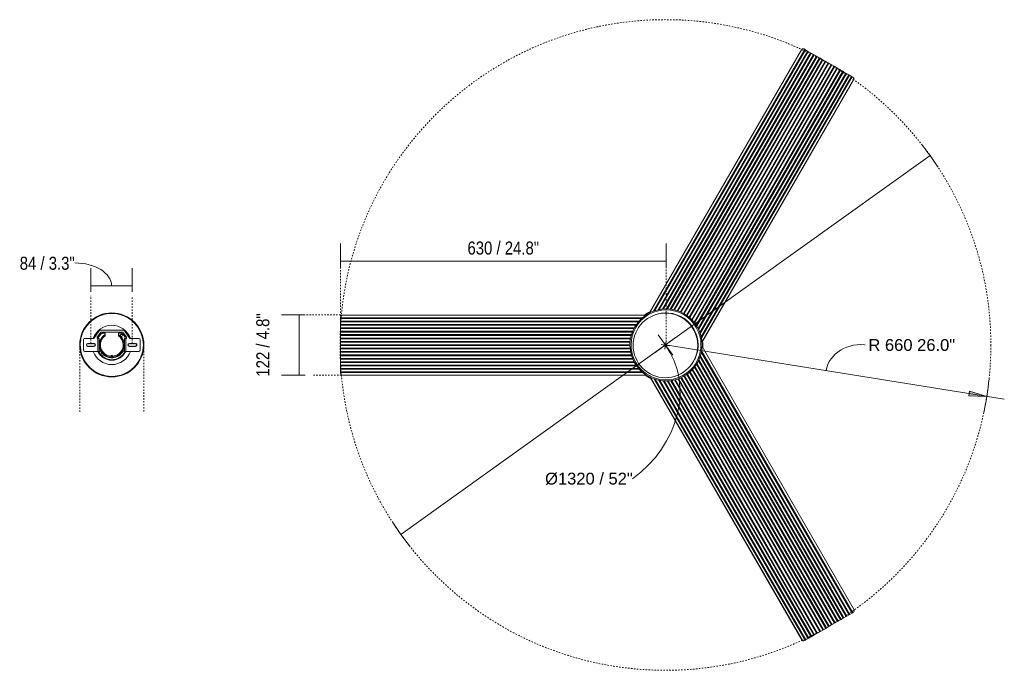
# Model space of a CAD drawing. Header units: millimetres. Extents: x 5701 to 10875, y -501 to 7255.
# Tile 2 of 2: x 8878 to 10875, y 5935 to 7255. Entities that reach past the tile are written whole.
import ezdxf

# ---------------------------------------------------------------- set-up
doc = ezdxf.new("R2010")
doc.units = ezdxf.units.MM
doc.linetypes.add('Dash', pattern=[6, 3, -3])
for name, color, linetype, lineweight in [('0_23', 7, 'Continuous', 9), ('0_87', 7, 'Continuous', 9), ('Aparatos eléctricos', 7, 'Continuous', 9), ('Cotas', 7, 'Continuous', 9), ('Cotas-12', 7, 'Continuous', 9), ('Elementos de detalle', 7, 'Continuous', 9), ('Lighthing Fixture Detail Wide Black', 7, 'Continuous', 20)]:
    doc.layers.add(name, color=color, linetype=linetype, lineweight=lineweight)
doc.layers.add('Lighthing Fixture Dim Grey Dash', color=7, linetype='Dash', lineweight=9, true_color=0xd2d2d2)
doc.styles.add('Arial', font='arial.ttf', dxfattribs={"height": 24})
doc.styles.add('Arial Narrow', font='ARIALN.TTF', dxfattribs={"height": 26.4})
doc.dimstyles.new('Diameter_-_3mm_Arial', dxfattribs={"dimscale": 304.8, "dimtxt": 24.486226, "dimasz": 0, "dimexe": 0.094488, "dimexo": 0, "dimgap": 0.059055, "dimtad": 3, "dimjust": 3, "dimtih": 1, "dimtoh": 1, "dimdec": 0, "dimzin": 0, "dimdsep": 46, "dimtxsty": 'Arial', "dimblk1": 'NONE', "dimblk2": 'NONE', "dimsah": 1, "dimcen": 0.09, "dimadec": 0, "dimazin": 0, "dimtfac": 1, "dimtdec": 4, "dimtix": 1, "dimtmove": 0, "dimatfit": 2, "dimfxl": 1, "dimtvp": 1, "dimtolj": 1, "dimtzin": 0, "dimarcsym": 2})
doc.dimstyles.new('FARO_-_2_2mm_Arial_Narrow_mm_Inch_Left', dxfattribs={"dimscale": 304.8, "dimtxt": 27.018578, "dimasz": 0, "dimexe": 0.11811, "dimexo": 0.0625, "dimgap": 0.019685, "dimtad": 1, "dimdec": 0, "dimzin": 0, "dimdsep": 46, "dimtxsty": 'Arial Narrow', "dimblk1": 'NONE', "dimblk2": 'NONE', "dimsah": 1, "dimcen": 0.09, "dimadec": 0, "dimazin": 0, "dimtfac": 1, "dimtdec": 4, "dimtix": 1, "dimtmove": 2, "dimatfit": 3, "dimfxl": 0.03937, "dimfxlon": 1, "dimtvp": 1, "dimtolj": 1, "dimtzin": 0, "dimarcsym": 2})
doc.dimstyles.new('FARO_-_2_2mm_Arial_Narrow_mm_Inch_Right', dxfattribs={"dimscale": 304.8, "dimtxt": 27.018578, "dimasz": 0, "dimexe": 0.11811, "dimexo": 0.0625, "dimgap": 0.019685, "dimtad": 1, "dimdec": 0, "dimzin": 0, "dimdsep": 46, "dimtxsty": 'Arial Narrow', "dimblk1": 'NONE', "dimblk2": 'NONE', "dimsah": 1, "dimcen": 0.09, "dimadec": 0, "dimazin": 0, "dimtfac": 1, "dimtdec": 4, "dimtix": 1, "dimtmove": 1, "dimatfit": 3, "dimfxl": 0.03937, "dimfxlon": 1, "dimtvp": 1, "dimtolj": 1, "dimtzin": 0, "dimarcsym": 2})
doc.dimstyles.new('FARO_-_2_2mm_Arial_Narrow_mm_Inch_Right_1', dxfattribs={"dimscale": 304.8, "dimtxt": 27.018578, "dimasz": 0, "dimexe": 0.11811, "dimexo": 0.0625, "dimgap": 0.019685, "dimtad": 1, "dimdec": 0, "dimzin": 0, "dimdsep": 46, "dimtxsty": 'Arial Narrow', "dimblk1": 'NONE', "dimblk2": 'NONE', "dimsah": 1, "dimcen": 0.09, "dimadec": 0, "dimazin": 0, "dimtfac": 1, "dimtdec": 4, "dimtix": 1, "dimtmove": 0, "dimatfit": 3, "dimfxl": 0.03937, "dimfxlon": 1, "dimtvp": 1, "dimtolj": 1, "dimtzin": 0, "dimarcsym": 2})
doc.dimstyles.new('Radial_-_3mm_Arial', dxfattribs={"dimscale": 304.8, "dimtxt": 24.486226, "dimasz": 0.11811, "dimexe": 0.11811, "dimexo": 0, "dimgap": 0.068898, "dimtad": 3, "dimjust": 3, "dimtih": 1, "dimtoh": 1, "dimdec": 0, "dimzin": 0, "dimdsep": 46, "dimtxsty": 'Arial', "dimsah": 1, "dimcen": 0.09, "dimdle": 0.11811, "dimadec": 0, "dimazin": 0, "dimtfac": 1, "dimtdec": 4, "dimtix": 1, "dimtmove": 0, "dimatfit": 2, "dimfxl": 1, "dimtvp": 1, "dimtfill": 1, "dimtolj": 1, "dimtzin": 0, "dimarcsym": 2})

# ---------------------------------------------------------------- blocks, each defined once
blk = doc.blocks.new('34286 - 34286 CRUISER L Black fan with DC motor-581276-Planta_PDF Fixing Holes')
at = {"layer": '0_23'}
for p, q in [((-13, 28.5), (-13, 54.5)), ((-10, 57.5), (10, 57.5)), ((-3, 48.1), (-3, 47.7)), ((3, 47.7), (3, 48.1)), ((13, 54.5), (13, 36.5)), ((-14.1, 27.5), (-14.3, 27.5)), ((-13, 28.1), (-13.9, 26.6)), ((-12, 23.1), (-13.9, 26.6)), ((13, 28.5), (-13, 28.5)), ((-13, 28.5), (-13, 25.5)), ((13, 25.5), (-13, 25.5)), ((13, 36.5), (28.7, 25.5)), ((16, 29.5), (13, 29.5)), ((13, 29.5), (13, 28.5)), ((13, 25.5), (13, 28.5)), ((13, 28), (13.3, 28)), ((14.3, 27.5), (14.1, 27.5)), ((26, 22.5), (16, 29.5)), ((26, -22.5), (26, 22.5)), ((30, 23), (30, -23)), ((-26, 1.5), (-26, 0)), ((-26, 0), (-26, -1.5)), ((-23.5, 1.5), (-25, 1.5)), ((-23.5, -1.5), (-23.5, 1.5)), ((-23.5, 1.5), (-21.5, 1.5)), ((-21.5, 1.5), (-21.5, -1.5)), ((-21.5, 1.5), (-21.5, -1.5)), ((24, 13.5), (21, 13.5)), ((24, 19.6), (24, 13.5)), ((-25, -1.5), (-23.5, -1.5)), ((-23.5, -1.5), (-21.5, -1.5)), ((21, -13.5), (24, -13.5)), ((24, -13.5), (24, -19.6)), ((-14.3, -27.5), (-14.1, -27.5)), ((-13.9, -26.6), (-12, -23.1)), ((-13, -28.1), (-13.9, -26.6)), ((-13, -25.5), (-13, -28.5)), ((-13, -25.5), (13, -25.5)), ((-13, -54.5), (-13, -28.5)), ((-13, -28.5), (13, -28.5)), ((-3, -36.1), (-3, -36.6)), ((3, -36.6), (3, -36.1)), ((28.7, -25.5), (13, -36.5)), ((13, -28.5), (13, -25.5)), ((13.3, -28), (13, -28)), ((13, -28.5), (13, -29.5)), ((13, -29.5), (16, -29.5)), ((13, -36.5), (13, -54.5)), ((14.1, -27.5), (14.3, -27.5)), ((16, -29.5), (26, -22.5)), ((10, -57.5), (-10, -57.5))]:
    blk.add_line(p, q, dxfattribs=at)
at = {"layer": '0_23', "flags": 128}
for points in [[(-25, 1.5), (-23.6, 8.2), (-20.5, 14.3), (-15.8, 19.4), (-10, 22.9), (-3.4, 24.8), (3.5, 24.8), (10.1, 22.9), (15.9, 19.3), (20.6, 14.2), (21, 13.5)], [(21, -13.5), (16.6, -18.7), (10.9, -22.5), (4.4, -24.6), (-2.5, -24.9), (-9.2, -23.3), (-15.1, -19.9), (-20, -15), (-23.3, -9), (-24.9, -2.4), (-25, -1.5)]]:
    blk.add_lwpolyline(points, dxfattribs=at)
at = {"layer": '0_23'}
for centre, radius, start, end in [((-10, 54.5), 3, 90, 180), ((0, 48.1), 3, 174.295, 180), ((0, 48.1), 3, 21.8099, 158.1901), ((0, 48.1), 3, 360, 5.705), ((10, 54.5), 3, 0, 90), ((0, 0), 31, 114.7939, 245.2061), ((0, 0), 30, 117.5, 242.5), ((0, 0), 26, 117.4724, 176.6391), ((0, 0), 25, 32.6836, 176.5602), ((0, 0), 23, 35.9413, 176.2607), ((0, 0), 26, 117.5, 130.9729), ((0, 0), 31, 39.268, 64.6792), ((19.4, 19.4), 2, 90, 270), ((19.4, 19.4), 2, 270, 90), ((27, 23), 3, 0, 55.008), ((0, 0), 26, 162.8127, 176.0294), ((0, 0), 26, 149.335, 159.1157), ((0, 0), 26, 135.3364, 144.5426), ((0, 0), 26, 183.3827, 222.222), ((0, 0), 26, 184.8315, 201.3503), ((0, 0), 25, 183.4398, 327.3164), ((0, 0), 26, 204.789, 222.1651), ((0, 0), 23, 183.7393, 324.0587), ((-19.4, -19.4), 2, 90, 270), ((-19.4, -19.4), 2, 85.0121, 90), ((-19.4, -19.4), 2, 270, 4.9879), ((-19.4, -19.4), 2, 4.9879, 85.0121), ((0, 0), 26, 227.8349, 242.5), ((0, 0), 31, 295.3208, 320.732), ((0, -36.1), 3, 173.5142, 180), ((0, -36.1), 3, 21.8345, 158.1655), ((0, -36.1), 3, 0, 6.4858), ((27, -23), 3, 304.992, 0), ((-10, -54.5), 3, 180, 270), ((10, -54.5), 3, 270, 0)]:
    blk.add_arc(centre, radius, start, end, dxfattribs=at)
for points in [[(-26, 0), (-26, 0.3), (-26, 0.8), (-26, 1.3), (-26, 1.5)], [(-26, -1.5), (-26, -1.3), (-26, -0.8), (-26, -0.3), (-26, 0)], [(21, 13.5), (21, 13.5), (20.9, 13.5), (20, 13.5), (19.1, 13.5), (18.6, 13.5)], [(18.6, -13.5), (19.1, -13.5), (20, -13.5), (20.9, -13.5), (21, -13.5), (21, -13.5)]]:
    blk.add_open_spline(points, degree=3, dxfattribs=at)
at = {"layer": 'Aparatos eléctricos'}
for p, q in [((-24.3, 59.2), (-15, 62.1)), ((-12, 62.7), (-4.8, 63.7)), ((0, 64), (9.9, 63.1)), ((12.8, 62.6), (19.8, 60.7)), ((-49.5, 40.4), (-43.8, 46.6)), ((-41.4, 48.6), (-35.6, 53)), ((-33.2, 54.6), (-24.5, 59.1)), ((22.7, 59.7), (31.6, 55.7)), ((32, 55.4), (39.9, 49.9)), ((42, 48.1), (47.2, 43)), ((49.3, 40.6), (54, 34.1)), ((-60.1, 21.8), (-57.1, 28.5)), ((-55.9, 31), (-50.5, 39.2)), ((55.1, 32.5), (59.4, 23.6)), ((60.3, 21.2), (62.3, 14.1)), ((-63.9, -0.9), (-63.3, 9)), ((-62.9, 11.1), (-61.1, 18.8)), ((63, 10.8), (63.8, 3.3)), ((63.9, 0.9), (63.3, -9)), ((-63, -10.8), (-63.8, -3.3)), ((-60.3, -21.2), (-62.3, -14)), ((62.9, -11.1), (61.1, -18.8)), ((-55.1, -32.5), (-59.4, -23.6)), ((-49.3, -40.6), (-54, -34.1)), ((55.9, -31), (50.5, -39.2)), ((60.1, -21.8), (57.1, -28.5)), ((-42, -48.1), (-47.2, -43)), ((-32, -55.4), (-39.9, -49.9)), ((-22.7, -59.7), (-31.6, -55.7)), ((24.3, -59.2), (14.9, -62.1)), ((33.2, -54.6), (24.5, -59.1)), ((41.4, -48.6), (35.6, -53)), ((49.5, -40.4), (43.8, -46.6)), ((-12.8, -62.6), (-19.8, -60.7)), ((0, -64), (-9.9, -63.1)), ((12, -62.7), (4.8, -63.7))]:
    blk.add_line(p, q, dxfattribs=at)
for radius, start, end in [(64, 90, 270), (64, 270, 90), (39.9, 109.0499, 250.9501), (39.9, 289.0499, 70.9501)]:
    blk.add_arc((0, 0), radius, start, end, dxfattribs=at)
blk = doc.blocks.new('34286 - 34286 CRUISER L Black fan with DC motor-581276-Planta_PDF')
at = {"layer": '0_87'}
for p, q in [((-542.7, 379.9), (-543.4, 378.7)), ((-537.3, 381.3), (-3.3, 73)), ((5, 72.9), (537.8, 380.5)), ((5.6, 72.9), (538, 380.2)), ((538, 380.2), (537.8, 380.5)), ((-554.5, 359.5), (-557.2, 354.9)), ((-553.7, 360.9), (-554.5, 359.5)), ((-39, 61.9), (-554.5, 359.5)), ((-551.1, 365.5), (-553.7, 360.9)), ((-37.5, 62.8), (-553.7, 360.9)), ((-550.3, 366.8), (-551.1, 365.5)), ((-551.1, 365.5), (-32, 65.8)), ((-550.3, 366.8), (-547.6, 371.4)), ((-30.3, 66.6), (-550.3, 366.8)), ((-547.6, 371.4), (-546.8, 372.8)), ((-23.9, 69.1), (-547.6, 371.4)), ((-546.8, 372.8), (-544.2, 377.4)), ((-22, 69.7), (-546.8, 372.8)), ((-543.4, 378.7), (-544.2, 377.4)), ((-544.2, 377.4), (-14.6, 71.6)), ((-12.3, 72.1), (-543.4, 378.7)), ((544, 377.8), (13.8, 71.8)), ((16.3, 71.4), (544.7, 376.5)), ((23.3, 69.3), (547.4, 371.9)), ((25.2, 68.6), (548.2, 370.5)), ((31.4, 66), (550.8, 365.9)), ((33, 65.2), (551.6, 364.6)), ((38.5, 62.2), (554.3, 360)), ((543.2, 379.2), (543.4, 378.8)), ((543.4, 378.8), (543.2, 379.2)), ((544, 377.8), (543.4, 378.8)), ((544.7, 376.5), (544, 377.8)), ((547.4, 371.9), (544.7, 376.5)), ((548.2, 370.5), (547.4, 371.9)), ((550.8, 365.9), (548.2, 370.5)), ((551.6, 364.6), (550.8, 365.9)), ((554.3, 360), (551.6, 364.6)), ((555.1, 358.6), (554.3, 360)), ((-564.8, 341.7), (-567.5, 337.1)), ((-564, 343), (-564.8, 341.7)), ((-55.5, 47.6), (-564.8, 341.7)), ((-561.4, 347.6), (-564, 343)), ((-54.4, 48.8), (-564, 343)), ((-560.6, 349), (-561.4, 347.6)), ((-50.7, 52.8), (-561.4, 347.6)), ((-557.9, 353.6), (-560.6, 349)), ((-49.4, 53.8), (-560.6, 349)), ((-557.2, 354.9), (-557.9, 353.6)), ((-45.2, 57.6), (-557.9, 353.6)), ((-43.9, 58.6), (-557.2, 354.9)), ((39.9, 61.2), (555.1, 358.6)), ((44.8, 57.9), (557.7, 354)), ((46, 56.8), (558.5, 352.7)), ((50.3, 53.1), (561.2, 348.1)), ((51.5, 52), (561.9, 346.7)), ((55.1, 48), (564.6, 342.1)), ((56.2, 46.8), (565.4, 340.8)), ((557.7, 354), (555.1, 358.6)), ((558.5, 352.7), (557.7, 354)), ((561.2, 348.1), (558.5, 352.7)), ((561.9, 346.7), (561.2, 348.1)), ((564.6, 342.1), (561.9, 346.7)), ((565.4, 340.8), (564.6, 342.1)), ((568, 336.2), (565.4, 340.8)), ((-575.1, 323.8), (-577.8, 319.2)), ((-574.3, 325.2), (-575.1, 323.8)), ((-66.7, 30.3), (-575.1, 323.8)), ((-571.7, 329.8), (-574.3, 325.2)), ((-65.9, 31.6), (-574.3, 325.2)), ((-570.9, 331.1), (-571.7, 329.8)), ((-63.5, 36.4), (-571.7, 329.8)), ((-568.2, 335.7), (-570.9, 331.1)), ((-62.7, 37.7), (-570.9, 331.1)), ((-567.5, 337.1), (-568.2, 335.7)), ((-59.7, 42.1), (-568.2, 335.7)), ((-58.9, 43.4), (-567.5, 337.1)), ((59.5, 42.6), (568, 336.2)), ((60.3, 41.3), (568.8, 334.8)), ((63.3, 36.8), (571.5, 330.2)), ((64, 35.5), (572.2, 328.9)), ((66.4, 30.7), (574.9, 324.3)), ((67, 29.3), (575.7, 322.9)), ((568.8, 334.8), (568, 336.2)), ((571.5, 330.2), (568.8, 334.8)), ((572.2, 328.9), (571.5, 330.2)), ((574.9, 324.3), (572.2, 328.9)), ((575.7, 322.9), (574.9, 324.3)), ((578.3, 318.3), (575.7, 322.9)), ((-588.9, 300), (-591.5, 295.4)), ((-588.1, 301.3), (-588.9, 300)), ((-73.1, 2.2), (-588.9, 300)), ((-585.4, 306), (-588.1, 301.3)), ((-73, 4), (-588.1, 301.3)), ((-584.6, 307.3), (-585.4, 306)), ((-72.6, 9.9), (-585.4, 306)), ((-582, 311.9), (-584.6, 307.3)), ((-72.2, 11.5), (-584.6, 307.3)), ((-581.2, 313.2), (-582, 311.9)), ((-71.1, 17), (-582, 311.9)), ((-578.5, 317.9), (-581.2, 313.2)), ((-70.8, 18.6), (-581.2, 313.2)), ((-577.8, 319.2), (-578.5, 317.9)), ((-69.1, 23.7), (-578.5, 317.9)), ((-68.6, 25.2), (-577.8, 319.2)), ((69, 24.2), (578.3, 318.3)), ((69.5, 22.7), (579.1, 317)), ((71, 17.5), (581.8, 312.4)), ((71.4, 15.9), (582.5, 311)), ((72.5, 10.4), (585.2, 306.4)), ((72.7, 8.7), (586, 305.1)), ((73.1, 2.8), (588.6, 300.5)), ((579.1, 317), (578.3, 318.3)), ((581.8, 312.4), (579.1, 317)), ((582.5, 311), (581.8, 312.4)), ((585.2, 306.4), (582.5, 311)), ((586, 305.1), (585.2, 306.4)), ((588.6, 300.5), (586, 305.1)), ((589.4, 299.1), (588.6, 300.5)), ((-599.9, 280.8), (-599.7, 281.2)), ((-599.7, 281.2), (-599.9, 280.8)), ((-599.2, 282.1), (-599.7, 281.2)), ((-598.4, 283.5), (-599.2, 282.1)), ((-599.2, 282.1), (-69.1, -23.9)), ((-595.7, 288.1), (-598.4, 283.5)), ((-69.8, -21.7), (-598.4, 283.5)), ((-595, 289.4), (-595.7, 288.1)), ((-71.6, -14.5), (-595.7, 288.1)), ((-592.3, 294), (-595, 289.4)), ((-72, -12.5), (-595, 289.4)), ((-591.5, 295.4), (-592.3, 294)), ((-72.9, -5.8), (-592.3, 294)), ((-73, -4), (-591.5, 295.4)), ((68.6, -25.4), (599.7, 281.3)), ((598.9, 282.6), (69.3, -23.2)), ((71.4, -15.8), (596.3, 287.2)), ((71.8, -13.8), (595.5, 288.6)), ((72.8, -7.1), (592.9, 293.2)), ((592.1, 294.5), (72.9, -5.2)), ((73.2, 1.1), (589.4, 299.1)), ((592.1, 294.5), (589.4, 299.1)), ((592.9, 293.2), (592.1, 294.5)), ((592.9, 293.2), (595.5, 288.6)), ((595.5, 288.6), (596.3, 287.2)), ((596.3, 287.2), (598.9, 282.6)), ((599.7, 281.3), (598.9, 282.6)), ((600.4, 280.1), (599.7, 281.3)), ((-598.2, 275.8), (-598.4, 275.5)), ((-65.7, -32.1), (-598.3, 275.4)), ((-65.9, -31.6), (-598.2, 275.8)), ((598.9, 274.7), (64.9, -33.7)), ((-61.5, -656), (-61.5, -39.4)), ((-56.2, -46.7), (-56.2, -660)), ((-54.7, -660), (-54.7, -48.5)), ((-49.4, -53.9), (-49.4, -660)), ((-47.8, -55.3), (-47.8, -660)), ((-42.5, -59.5), (-42.5, -660)), ((46.9, -56.1), (46.9, -660)), ((48.4, -54.8), (48.4, -660)), ((53.7, -49.6), (53.7, -660)), ((55.3, -660), (55.3, -47.8)), ((60.4, -41.2), (60.4, -656)), ((60.7, -40.7), (60.7, -656)), ((-40.9, -660), (-40.9, -60.6)), ((-35.6, -63.9), (-35.6, -660)), ((-34.1, -64.7), (-34.1, -660)), ((-28.7, -67.3), (-28.7, -660)), ((-27.2, -68), (-27.2, -660)), ((-21.9, -69.8), (-21.9, -660)), ((-20.3, -70.3), (-20.3, -660)), ((-15, -71.5), (-15, -660)), ((-13.4, -71.8), (-13.4, -660)), ((-8.1, -72.7), (-8.1, -660)), ((-6.6, -72.8), (-6.6, -660)), ((-1.3, -73.2), (-1.3, -660)), ((0.3, -73.2), (0.3, -660)), ((5.6, -72.9), (5.6, -660)), ((7.2, -72.8), (7.2, -660)), ((12.5, -72), (12.5, -660)), ((14, -71.7), (14, -660)), ((19.4, -70.6), (19.4, -660)), ((20.9, -70.1), (20.9, -660)), ((26.2, -68.3), (26.2, -660)), ((27.8, -67.7), (27.8, -660)), ((33.1, -65.2), (33.1, -660)), ((34.7, -64.4), (34.7, -660)), ((40, -61.2), (40, -660)), ((41.5, -60.1), (41.5, -660)), ((60.4, -656), (60.7, -656)), ((-57.6, -660), (-56.2, -660)), ((-56.2, -660), (-54.7, -660)), ((-49.4, -660), (-54.7, -660)), ((-47.8, -660), (-49.4, -660)), ((-42.5, -660), (-47.8, -660)), ((-42.5, -660), (-40.9, -660)), ((-40.9, -660), (-35.6, -660)), ((-35.6, -660), (-34.1, -660)), ((-34.1, -660), (-28.7, -660)), ((-28.7, -660), (-27.2, -660)), ((-27.2, -660), (-21.9, -660)), ((-21.9, -660), (-20.3, -660)), ((-20.3, -660), (-15, -660)), ((-15, -660), (-13.4, -660)), ((-13.4, -660), (-8.1, -660)), ((-8.1, -660), (-6.6, -660)), ((-6.6, -660), (-1.3, -660)), ((-1.3, -660), (0.3, -660)), ((0.3, -660), (5.6, -660)), ((5.6, -660), (7.2, -660)), ((7.2, -660), (12.5, -660)), ((12.5, -660), (14, -660)), ((14, -660), (19.4, -660)), ((19.4, -660), (20.9, -660)), ((20.9, -660), (26.2, -660)), ((26.2, -660), (27.8, -660)), ((27.8, -660), (33.1, -660)), ((33.1, -660), (34.7, -660)), ((34.7, -660), (40, -660)), ((40, -660), (41.5, -660)), ((41.5, -660), (46.9, -660)), ((46.9, -660), (48.4, -660)), ((48.4, -660), (53.7, -660)), ((53.7, -660), (55.3, -660)), ((55.3, -660), (56.4, -660)), ((56.8, -660), (56.4, -660)), ((56.4, -660), (56.8, -660))]:
    blk.add_line(p, q, dxfattribs=at)
at = {"layer": '0_87', "flags": 128}
for points in [[(-537.3, 381.3), (-540.3, 381.7), (-542.7, 379.9)], [(543.4, 378.8), (541, 380.6), (538, 380.2)], [(-599.7, 281.2), (-600.1, 278.2), (-598.2, 275.8)], [(598.9, 274.7), (600.8, 277.1), (600.4, 280.1)], [(-61.5, -656), (-60.4, -658.8), (-57.6, -660)], [(56.4, -660), (59.2, -658.8), (60.4, -656)]]:
    blk.add_lwpolyline(points, dxfattribs=at)
at = {"layer": '0_87'}
for centre, major_axis, start_param, end_param in [((539.7, 377.2), (3.46, 2), 0, 1.570796), ((-596.5, 278.8), (-3.46, 2), 0, 1.570796), ((56.8, -656), (0, 4), 3.141593, 4.712389)]:
    blk.add_ellipse(centre, major_axis=major_axis, ratio=0.97437, start_param=start_param, end_param=end_param, dxfattribs=at)
at = {"layer": 'Aparatos eléctricos'}
for p, q in [((-5.5, 74.3), (0, 74.6)), ((-4.1, 73.1), (-5.2, 73.1)), ((-4.1, 73.1), (-3.9, 73)), ((0, 74.6), (7, 74.1)), ((3.2, 73.2), (3, 73)), ((5.1, 73.1), (3.2, 73.2)), ((5.2, 72.9), (5.4, 73)), ((28.8, 57), (31.6, 55.7)), ((39.2, 50.4), (39.9, 49.9)), ((42, 48.1), (43.1, 47)), ((46.6, 43.6), (47.2, 43)), ((49.3, 40.6), (49.8, 40)), ((53.6, 34.7), (54, 34.1)), ((55.1, 32.5), (55.2, 32.3)), ((-65.7, -32), (-66, -31.8)), ((-65.8, -32.1), (-65, -33.8)), ((-65, -33.8), (-64.7, -34)), ((-61.3, -40.1), (-61.3, -39.9)), ((60.8, -40.9), (61.8, -39.3)), ((61.8, -39.3), (61.8, -39.1)), ((65.4, -33), (65.2, -33.1)), ((65.4, -33), (65.9, -32)), ((-61.3, -40.1), (-60.6, -41.1)), ((60.5, -41), (60.5, -41.2))]:
    blk.add_line(p, q, dxfattribs=at)
at = {"layer": 'Aparatos eléctricos', "flags": 128}
for points in [[(-61.5, -42.1), (-67, -32.9), (-67.8, -30.9)], [(67, -32.4), (65.5, -35.7), (60.7, -43.1)]]:
    blk.add_lwpolyline(points, dxfattribs=at)
at = {"layer": 'Aparatos eléctricos'}
for radius, start, end in [(73.2, 90, 270), (70.9, 90, 270), (65, 90, 121.2812), (74.6, 90, 94.16), (74.6, 84.5455, 90), (73.2, 270, 90), (70.9, 270, 90), (65, 336.922, 90), (64, 37.1563, 67.8985), (64, 29.527, 30), (74.6, 204.5455, 214.2224), (74.6, 324.6078, 334.16)]:
    blk.add_arc((0, 0), radius, start, end, dxfattribs=at)
blk = doc.blocks.new('DIMBLOCK9-Planta_PDF Fixing Holes')
at = {"layer": 'Cotas-12', "color": 251, "true_color": 0x5b5b5b}
for p, q in [((9022.1, 6715.1), (9022.1, 6751.1)), ((9106.3, 6715.1), (9106.3, 6751.1)), ((9022.1, 6715.1), (9106.3, 6715.1)), ((9022.1, 6715.1), (9022.1, 6703.1)), ((9106.3, 6715.1), (9106.3, 6703.1))]:
    blk.add_line(p, q, dxfattribs=at)
blk.add_ellipse((8989.8, 6715.1), major_axis=(74.4, 0), ratio=0.622239, start_param=0, end_param=1.570796, dxfattribs=at)
at = {"layer": 'Cotas-12', "color": 0, "insert": (8877.9, 6774), "char_height": 26.4, "width": 134.321, "attachment_point": 1, "line_spacing_factor": 0.974696, "style": 'Arial Narrow'}
blk.add_mtext('84 / 3.3"', dxfattribs=at)
blk = doc.blocks.new('_None')
blk = doc.blocks.new('DIMBLOCK10-Planta_PDF')
at = {"layer": 'Cotas-12', "color": 8, "true_color": 0x787878}
for p, q in [((10187.6, 6595), (10724.3, 6979.2)), ((10187.6, 6595), (9651, 6210.7)), ((10179.2, 6596.3), (10196, 6593.6)), ((10186.2, 6586.6), (10189, 6603.3))]:
    blk.add_line(p, q, dxfattribs=at)
for start, end in [(33.1014, 38.1017), (213.1014, 218.1017)]:
    blk.add_arc((10187.6, 6595), 660, start, end, dxfattribs=at)
blk.add_ellipse((10014.8, 6471.2), major_axis=(172.8, 123.7), ratio=0.854285, start_param=4.712389, end_param=6.283185, dxfattribs=at)
at = {"layer": 'Cotas-12', "color": 0, "insert": (9943.5, 6335.9), "char_height": 24, "width": 212.465, "attachment_point": 1, "line_spacing_factor": 0.941778, "style": 'Arial'}
blk.add_mtext('Ø1320 / 52"', dxfattribs=at)
blk = doc.blocks.new('DIMBLOCK11-Planta_PDF')
at = {"layer": 'Cotas-12', "true_color": 0x777777}
blk.add_hatch(color=8, dxfattribs=at).paths.add_polyline_path([(10839.3, 6490.8), (10804.5, 6501.2), (10803, 6491.8)])
at = {"layer": 'Cotas-12', "color": 8, "true_color": 0x777777}
for p, q in [((10202.5, 6574.3), (10172.7, 6615.6)), ((10208.2, 6609.9), (10167, 6580)), ((10187.6, 6595), (10874.9, 6485.1)), ((10804.5, 6501.2), (10803, 6491.8)), ((10803, 6491.8), (10839.3, 6490.8)), ((10839.3, 6490.8), (10804.5, 6501.2))]:
    blk.add_line(p, q, dxfattribs=at)
blk.add_arc((10187.6, 6595), 660, 347.7958, 354.0462, dxfattribs=at)
blk.add_ellipse((10589.1, 6530.8), major_axis=(-75.6, 12.1), ratio=0.844452, start_param=4.712389, end_param=6.283185, dxfattribs=at)
at = {"layer": 'Cotas-12', "color": 0, "insert": (10599.3, 6607), "char_height": 24, "width": 210.205, "attachment_point": 1, "line_spacing_factor": 0.941778, "style": 'Arial', "bg_fill": 3, "box_fill_scale": 1.25, "bg_fill_color": 256, "bg_fill_true_color": 13158600, "bg_fill_transparency": 0}
blk.add_mtext('R 660 26.0"', dxfattribs=at)
blk = doc.blocks.new('DIMBLOCK12-Planta_PDF')
at = {"layer": 'Cotas-12', "color": 251, "true_color": 0x5b5b5b}
for p, q in [((9445, 6656.3), (9409, 6656.3)), ((9445, 6656.3), (9445, 6534)), ((9445, 6656.3), (9457, 6656.3)), ((9445, 6534), (9409, 6534)), ((9445, 6534), (9457, 6534))]:
    blk.add_line(p, q, dxfattribs=at)
at = {"layer": 'Cotas-12', "color": 0, "insert": (9357.8, 6530.8), "char_height": 26.4, "width": 154.392, "attachment_point": 1, "rotation": 90, "line_spacing_factor": 0.974696, "style": 'Arial Narrow'}
blk.add_mtext('122 / 4.8"', dxfattribs=at)
blk = doc.blocks.new('DIMBLOCK13-Planta_PDF')
at = {"layer": 'Cotas-12', "color": 251, "true_color": 0x5b5b5b}
for p, q in [((9528.8, 6764.8), (9528.8, 6800.8)), ((10188.8, 6764.8), (10188.8, 6800.8)), ((9528.8, 6764.8), (10188.8, 6764.8)), ((9528.8, 6764.8), (9528.8, 6752.8)), ((10188.8, 6764.8), (10188.8, 6752.8))]:
    blk.add_line(p, q, dxfattribs=at)
at = {"layer": 'Cotas-12', "color": 0, "insert": (9786.1, 6804.9), "char_height": 26.4, "width": 174.463, "attachment_point": 1, "line_spacing_factor": 0.974696, "style": 'Arial Narrow'}
blk.add_mtext('630 / 24.8"', dxfattribs=at)

msp = doc.modelspace()

# ---------------------------------------------------------------- hatches: boundary and pattern name
at = {"layer": 'Elementos de detalle', "true_color": 0xc0c0c0}
h = msp.add_hatch(color=9, dxfattribs=at)
h.paths.add_polyline_path([(9028.1, 6592.1), (9028.8, 6592.2), (9029.6, 6592.5), (9030.2, 6593), (9030.7, 6593.6), (9031, 6594.3), (9031.1, 6595.1), (9031, 6595.9), (9030.7, 6596.6), (9030.2, 6597.2), (9029.6, 6597.7), (9028.8, 6598), (9028.1, 6598.1), (9015.3, 6598), (9014.6, 6597.7), (9014, 6597.2), (9013.5, 6596.6), (9013.2, 6595.9), (9013.1, 6595.1), (9013.2, 6594.3), (9013.5, 6593.6), (9014, 6593), (9014.6, 6592.5), (9015.3, 6592.2), (9016.9, 6592.1)])
h.paths.add_polyline_path([(9112.3, 6592.1), (9113.1, 6592.2), (9113.8, 6592.5), (9114.4, 6593), (9114.9, 6593.6), (9115.2, 6594.3), (9115.3, 6595.1), (9115.2, 6595.9), (9114.9, 6596.6), (9114.4, 6597.2), (9113.8, 6597.7), (9113.1, 6598), (9112.3, 6598.1), (9099.6, 6598), (9098.9, 6597.7), (9098.2, 6597.2), (9097.8, 6596.6), (9097.5, 6595.9), (9097.4, 6595.1), (9097.5, 6594.3), (9097.8, 6593.6), (9098.2, 6593), (9099.3, 6592.3), (9099.6, 6592.2), (9100.4, 6592.1), (9106.2, 6592.1)])

# ---------------------------------------------------------------- linework, layer by layer
at = {"layer": 'Lighthing Fixture Detail Wide Black'}
for p, q in [((9028.1, 6598.1), (9016.1, 6598.1)), ((9016.1, 6592.1), (9028.1, 6592.1)), ((9112.3, 6598.1), (9100.4, 6598.1)), ((9100.4, 6592.1), (9112.3, 6592.1))]:
    msp.add_line(p, q, dxfattribs=at)
for centre, radius, start, end in [((9064.7, 6595.1), 65, 0, 180), ((10187.6, 6594.1), 65.5, 90, 270), ((10187.6, 6594.1), 65.5, 270, 90), ((9064.7, 6595.1), 65, 180, 0), ((9016.1, 6595.1), 3, 90, 270), ((9028.1, 6595.1), 3, 270, 90), ((9100.4, 6595.1), 3, 90, 270), ((9112.3, 6595.1), 3, 270, 90)]:
    msp.add_arc(centre, radius, start, end, dxfattribs=at)
at = {"layer": 'Lighthing Fixture Dim Grey Dash'}
for p, q in [((9528.8, 6642.1), (9528.8, 6768.9)), ((10188.8, 6594.9), (10188.8, 6768.9)), ((9022.1, 6598.3), (9022.1, 6694.8)), ((9106.3, 6598.3), (9106.3, 6693.3)), ((9528.8, 6656.3), (9450.1, 6656.3)), ((8999.7, 6594.3), (8999.7, 6458.6)), ((9129.5, 6595), (9129.5, 6458.6)), ((9530.5, 6534), (9470.5, 6534))]:
    msp.add_line(p, q, dxfattribs=at)
msp.add_circle((10187.6, 6595), 660, dxfattribs=at)

# ---------------------------------------------------------------- block references
at = {"layer": 'Aparatos eléctricos', "extrusion": (0, 0, -1), "rotation": 89.99999999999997}
for name, p in [('34286 - 34286 CRUISER L Black fan with DC motor-581276-Planta_PDF', (-10188.8, 6595.1)), ('34286 - 34286 CRUISER L Black fan with DC motor-581276-Planta_PDF Fixing Holes', (-9064.7, 6595.1))]:
    msp.add_blockref(name, p, dxfattribs=at)

# ---------------------------------------------------------------- dimensions: what is measured, and where the dimension line sits
at = {"layer": 'Cotas', "color": 8, "true_color": 0x787878}
dim = msp.add_diameter_dim_2p(p1=(10724.3, 6979.2), p2=(9651, 6210.7), text='Ø1320 / 52"', dimstyle='Diameter_-_3mm_Arial', override={"dimpost": 'ø <>'}, dxfattribs=at)
dim.commit()
dim.dimension.update_dxf_attribs({"geometry": 'DIMBLOCK10-Planta_PDF', "text_midpoint": (10137.2, 6665.3)})
at = {"layer": 'Cotas', "color": 251, "true_color": 0x5b5b5b}
dim = msp.add_linear_dim(base=(10188.8, 6764.8), p1=(9528.8, 6752.8), p2=(10188.8, 6752.8), text='630 / 24.8"', dimstyle='FARO_-_2_2mm_Arial_Narrow_mm_Inch_Right_1', override={"dimpost": '<>', "dimfxl": 659.989566}, dxfattribs=at)
dim.commit()
dim.dimension.update_dxf_attribs({"geometry": 'DIMBLOCK13-Planta_PDF', "text_midpoint": (9858.8, 6784.4)})
dim = msp.add_linear_dim(base=(9106.3, 6715.1), p1=(9022.1, 6703.1), p2=(9106.3, 6703.1), dimstyle='FARO_-_2_2mm_Arial_Narrow_mm_Inch_Right', override={"dimpost": '<>', "dimfxl": 84.257263}, dxfattribs=at)
dim.commit()
dim.dimension.update_dxf_attribs({"geometry": 'DIMBLOCK9-Planta_PDF Fixing Holes', "text_midpoint": (8945.1, 6756.4), "dimtype": 160})
dim = msp.add_linear_dim(base=(9445, 6534), p1=(9457, 6656.3), p2=(9457, 6534), angle=90, dimstyle='FARO_-_2_2mm_Arial_Narrow_mm_Inch_Left', override={"dimpost": '<>', "dimfxl": 122.348579}, dxfattribs=at)
dim.commit()
dim.dimension.update_dxf_attribs({"geometry": 'DIMBLOCK12-Planta_PDF', "text_midpoint": (9375.4, 6608), "dimtype": 160, "text_rotation": 90})

# ---------------------------------------------------------------- next in the draw order: dimensions: what is measured, and where the dimension line sits
at = {"layer": 'Cotas', "color": 8, "true_color": 0x777777}
dim = msp.add_radius_dim(center=(10187.6, 6595), mpoint=(10839.3, 6490.8), dimstyle='Radial_-_3mm_Arial', override={"dimpost": 'R<>'}, dxfattribs=at)
dim.commit()
dim.dimension.update_dxf_attribs({"geometry": 'DIMBLOCK11-Planta_PDF', "text_midpoint": (10504.1, 6598.5)})

doc.saveas('drawing.dxf')
